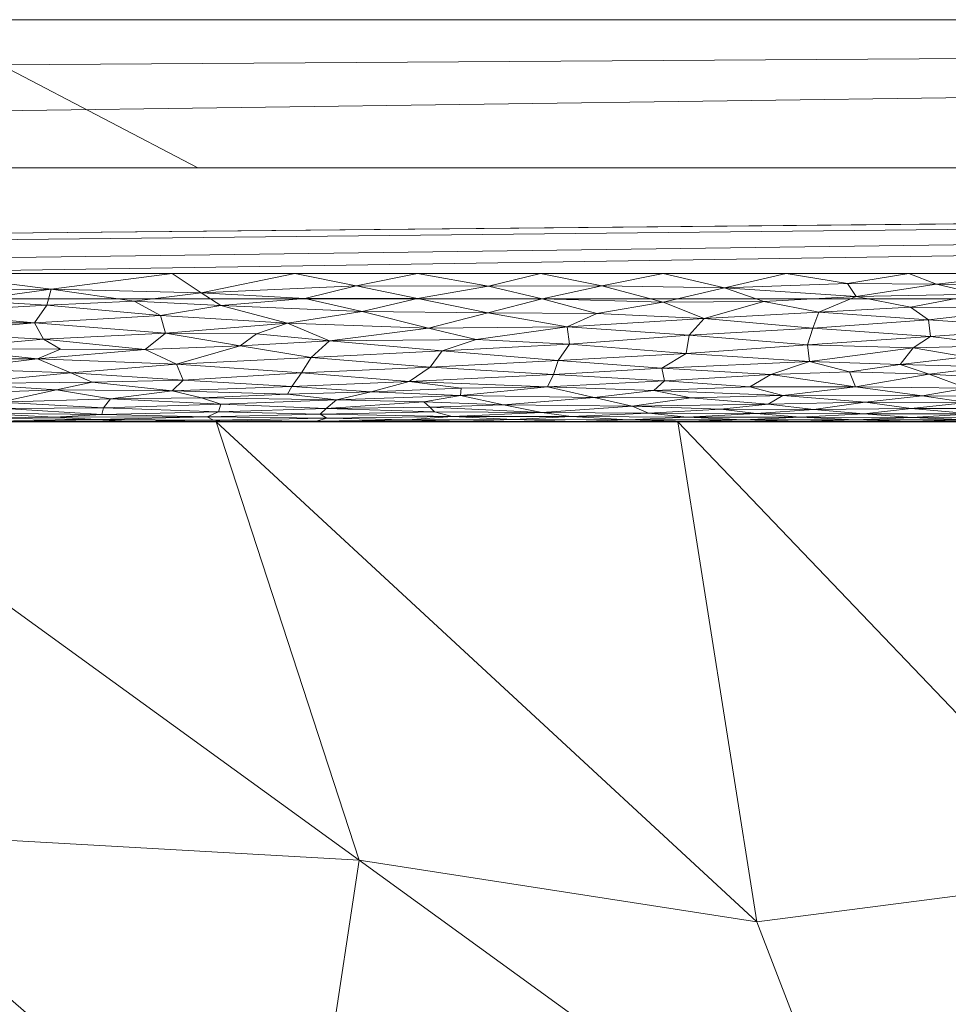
# Model space of a CAD drawing. Header units: millimetres. Extents: x -300 to 300, y 0 to 450.
# Tile 130 of 256: x -90 to -77, y 437 to 450. Entities that reach past the tile are written whole.
import ezdxf

# ---------------------------------------------------------------- set-up
doc = ezdxf.new("R2010")
doc.units = ezdxf.units.MM
doc.layers.add('A-GENM', color=13, linetype='Continuous')

# ---------------------------------------------------------------- blocks, each defined once
blk = doc.blocks.new('MODEL_CCAS0420-1080410R0 - MODEL_CCAS0420-1080410R0-453240-Preview')
at = {"layer": 'A-GENM', "lineweight": 9}
mesh = blk.add_polyface(dxfattribs=at)
corners = [(-296.159, -20, -110), (-295.657, -15.55, -110), (-294.177, -11.323, -110), (-291.793, -7.531, -110), (-288.625, -4.364, -110), (-284.831, -1.981, -110), (-280.602, -0.502, -110), (-276.147, 0, -110), (276.147, 0, -110), (280.596, -0.501, -110), (284.825, -1.978, -110), (288.619, -4.359, -110), (291.788, -7.525, -110), (294.174, -11.316, -110), (295.656, -15.545, -110), (296.159, -20, -110), (296.159, -426.171, -110), (295.658, -430.617, -110), (294.182, -434.842, -110), (291.802, -438.632, -110), (288.638, -441.797, -110), (284.848, -444.179, -110), (280.622, -445.657, -110), (276.171, -446.159, -110), (-276.171, -446.159, -110), (-280.617, -445.658, -110), (-284.842, -444.182, -110), (-288.632, -441.802, -110), (-291.797, -438.638, -110), (-294.179, -434.848, -110), (-295.657, -430.622, -110), (-296.159, -426.171, -110)]
mesh.append_faces([[corners[k] for k in face] for face in [(15, 12, 13, 14)]], dxfattribs={"vtx0": -1})
mesh.append_faces([[corners[k] for k in face] for face in [(16, 8, 15)]], dxfattribs={"vtx0": -1, "vtx1": -1})
mesh.append_faces([[corners[k] for k in face] for face in [(24, 31, 7, 8)]], dxfattribs={"vtx0": -1, "vtx1": -1, "vtx3": -1})
mesh.append_faces([[corners[k] for k in face] for face in [(31, 24, 25, 30), (18, 21, 22, 17), (17, 22, 23, 16)]], dxfattribs={"vtx0": -1, "vtx2": -1})
mesh.append_faces([[corners[k] for k in face] for face in [(0, 3, 4, 5), (0, 5, 6, 7)]], dxfattribs={"vtx0": -1, "vtx3": -1})
mesh.append_faces([[corners[k] for k in face] for face in [(28, 29, 27)]], dxfattribs={"vtx1": -1})
mesh.append_faces([[corners[k] for k in face] for face in [(25, 26, 30), (11, 12, 15, 10), (9, 10, 15, 8), (31, 0, 7)]], dxfattribs={"vtx1": -1, "vtx2": -1})
mesh.append_faces([[corners[k] for k in face] for face in [(23, 24, 8, 16)]], dxfattribs={"vtx1": -1, "vtx2": -1, "vtx3": -1})
mesh.append_faces([[corners[k] for k in face] for face in [(26, 27, 29, 30)]], dxfattribs={"vtx1": -1, "vtx3": -1})
mesh.append_faces([[corners[k] for k in face] for face in [(19, 20, 21, 18)]], dxfattribs={"vtx2": -1})
mesh.append_faces([[corners[k] for k in face] for face in [(0, 1, 2, 3)]], dxfattribs={"vtx3": -1})
mesh = blk.add_polyface(dxfattribs=at)
corners = [(-279.918, -2), (-292.651, -7.27), (-297.929, -20), (-297.929, -224.97), (-297.929, -429.94), (-292.661, -442.661), (-279.94, -447.929), (0, -447.929), (279.94, -447.929), (292.661, -442.661), (297.929, -429.94), (297.929, -224.97), (297.929, -20), (292.651, -7.27), (279.918, -2), (0, -2), (0, -3.5), (13.257, -3.5), (26.515, -3.5), (39.772, -3.5), (53.029, -3.5), (66.287, -3.5), (79.544, -3.5), (92.801, -3.5), (106.059, -3.5), (119.316, -3.5), (132.573, -3.5), (145.831, -3.5), (159.088, -3.5), (172.345, -3.5), (185.603, -3.5), (198.86, -3.5), (212.117, -3.5), (225.375, -3.5), (238.632, -3.5), (251.889, -3.5), (265.147, -3.5), (278.404, -3.5), (291.028, -7.487), (296.497, -19.511), (296.5, -32.769), (296.5, -46.026), (296.5, -59.283), (296.5, -72.541), (296.5, -85.798), (296.5, -99.055), (296.5, -112.313), (296.5, -125.57), (296.5, -138.827), (296.5, -152.085), (296.5, -165.342), (296.5, -178.599), (296.5, -191.857), (296.5, -205.114), (296.5, -218.371), (296.5, -231.629), (296.5, -244.886), (296.5, -258.143), (296.499, -271.401), (296.499, -284.658), (296.499, -297.915), (296.499, -311.173), (296.499, -324.43), (296.499, -337.687), (296.5, -350.945), (296.5, -364.202), (296.5, -377.459), (296.5, -390.717), (296.5, -403.974), (296.5, -417.231), (296.497, -430.489), (291.028, -442.513), (278.404, -446.5), (265.147, -446.5), (251.889, -446.5), (238.632, -446.5), (225.375, -446.5), (212.117, -446.5), (198.86, -446.5), (185.603, -446.5), (172.345, -446.5), (159.088, -446.5), (145.831, -446.5), (132.573, -446.5), (119.316, -446.5), (106.059, -446.5), (92.801, -446.5), (79.544, -446.5), (66.287, -446.5), (53.029, -446.5), (39.772, -446.5), (26.515, -446.5), (13.257, -446.5), (0, -446.5), (-12.926, -446.5), (-25.852, -446.5), (-38.777, -446.5), (-51.703, -446.5), (-64.629, -446.5), (-77.555, -446.5), (-90.48, -446.5), (-103.406, -446.5), (-116.332, -446.5), (-129.258, -446.5), (-142.183, -446.5), (-155.109, -446.5), (-168.035, -446.5), (-180.961, -446.5), (-193.887, -446.5), (-206.812, -446.5), (-219.738, -446.5), (-232.664, -446.5), (-245.59, -446.5), (-258.515, -446.5), (-271.441, -446.5), (-284.356, -445.968), (-294.544, -438.124), (-296.5, -425.35), (-296.5, -412.424), (-296.5, -399.498), (-296.5, -386.572), (-296.5, -373.646), (-296.5, -360.721), (-296.5, -347.795), (-296.499, -334.869), (-296.499, -321.943), (-296.499, -309.018), (-296.499, -296.092), (-296.499, -283.166), (-296.499, -270.24), (-296.5, -257.315), (-296.5, -244.389), (-296.5, -231.463), (-296.5, -218.537), (-296.5, -205.611), (-296.5, -192.686), (-296.5, -179.76), (-296.5, -166.834), (-296.5, -153.908), (-296.5, -140.983), (-296.5, -128.057), (-296.5, -115.131), (-296.5, -102.205), (-296.5, -89.28), (-296.5, -76.354), (-296.5, -63.428), (-296.5, -50.502), (-296.5, -37.576), (-296.5, -24.651), (-294.544, -11.876), (-284.356, -4.032), (-271.441, -3.5), (-258.515, -3.5), (-245.59, -3.5), (-232.664, -3.5), (-219.738, -3.5), (-206.812, -3.5), (-193.887, -3.5), (-180.961, -3.5), (-168.035, -3.5), (-155.109, -3.5), (-142.183, -3.5), (-129.258, -3.5), (-116.332, -3.5), (-103.406, -3.5), (-90.48, -3.5), (-77.555, -3.5), (-64.629, -3.5), (-51.703, -3.5), (-38.777, -3.5), (-25.852, -3.5), (-12.926, -3.5), (-294.538, -438.129), (-294.547, -438.108)]
mesh.append_faces([[corners[k] for k in face] for face in [(116, 172, 173)]])
mesh.append_faces([[corners[k] for k in face] for face in [(118, 4, 117), (6, 115, 5), (115, 6, 114), (7, 104, 6), (1, 150, 0), (151, 0, 150)]], dxfattribs={"vtx0": -1, "vtx1": -1})
mesh.append_faces([[corners[k] for k in face] for face in [(4, 124, 125), (7, 99, 100), (2, 148, 149), (149, 1, 2), (2, 141, 142), (0, 151, 152), (0, 160, 161, 15), (15, 165, 166), (15, 170, 171), (8, 81, 82, 7), (8, 72, 73), (11, 61, 62, 10), (12, 46, 47, 11), (38, 13, 14, 37), (13, 38, 39, 12)]], dxfattribs={"vtx0": -1, "vtx2": -1})
mesh.append_faces([[corners[k] for k in face] for face in [(4, 118, 119, 120), (4, 120, 121, 122), (3, 128, 129, 130), (3, 130, 131, 132), (3, 138, 139, 140), (0, 154, 155, 156), (0, 156, 157, 158), (15, 161, 162, 163), (15, 163, 164, 165), (8, 73, 74, 75), (7, 86, 87, 88), (7, 83, 84, 85), (10, 68, 69, 70), (11, 55, 56, 57), (14, 28, 29, 30), (14, 32, 33, 34), (15, 19, 20, 21), (12, 44, 45, 46), (11, 49, 50, 51), (11, 47, 48, 49), (12, 39, 40, 41)]], dxfattribs={"vtx0": -1, "vtx3": -1})
mesh.append_faces([[corners[k] for k in face] for face in [(123, 124, 4, 122), (127, 128, 3, 126), (113, 114, 6, 112), (111, 112, 6, 110), (109, 110, 6, 108), (107, 108, 6, 106), (96, 97, 7, 95), (105, 106, 6, 104), (103, 104, 7, 102), (101, 102, 7, 100), (98, 99, 7, 97), (94, 95, 7, 93), (135, 136, 3, 134), (137, 138, 3, 136), (133, 134, 3, 132), (145, 146, 2, 144), (147, 148, 2, 146), (143, 144, 2, 142), (149, 150, 1), (153, 154, 0, 152), (159, 160, 0, 158), (169, 170, 15, 168), (167, 168, 15, 166), (78, 79, 8, 77), (80, 81, 8, 79), (76, 77, 8, 75), (91, 92, 7, 90), (89, 90, 7, 88), (85, 86, 7), (82, 83, 7), (67, 68, 10, 66), (65, 66, 10, 64), (60, 61, 11, 59), (58, 59, 11, 57), (63, 64, 10, 62), (54, 55, 11, 53), (26, 27, 15, 25), (31, 32, 14, 30), (16, 17, 15, 171), (18, 19, 15, 17), (24, 25, 15, 23), (22, 23, 15, 21), (34, 35, 14), (52, 53, 11, 51), (36, 37, 14, 35), (42, 43, 12, 41), (43, 44, 12), (92, 93, 7)]], dxfattribs={"vtx1": -1, "vtx2": -1})
mesh.append_faces([[corners[k] for k in face] for face in [(3, 4, 125, 126), (2, 3, 140, 141), (71, 72, 8, 9), (70, 71, 9, 10), (27, 28, 14, 15)]], dxfattribs={"vtx1": -1, "vtx3": -1})
mesh.append_faces([[corners[k] for k in face] for face in [(4, 173, 117), (115, 172, 5)]], dxfattribs={"vtx2": -1})
mesh = blk.add_polyface(dxfattribs=at)
corners = [(79.705, -427.665, -44.73), (87.521, -427.74, -44.554), (80.895, -422.038, -58.017), (86.106, -433.293, -31.443), (94.009, -433.443, -31.093), (101.734, -433.246, -31.563), (94.874, -427.642, -44.79), (92.63, -438.997, -17.979), (79.937, -437.751, -20.916), (81.003, -444.5, -4.989), (87.234, -444.5, -4.989), (88.249, -422.038, -58.017), (95.603, -422.04, -58.017), (78.301, -433.498, -30.957), (101.02, -438.946, -18.104), (73.541, -422.037, -58.016), (72.674, -427.512, -45.09), (75.142, -438.372, -19.451), (70.063, -432.269, -33.858), (85.304, -438.583, -18.952), (93.465, -444.5, -4.99), (69.77, -436.339, -24.25), (70.561, -440.709, -13.932), (68.541, -444.5, -4.988), (74.772, -444.5, -4.989), (64.34, -427.153, -45.937), (66.187, -422.037, -58.016), (99.696, -444.5, -4.99)]
mesh.append_faces([[corners[k] for k in face] for face in [(11, 6, 12), (15, 0, 2), (20, 19, 10)]], dxfattribs={"vtx0": -1, "vtx1": -1})
mesh.append_faces([[corners[k] for k in face] for face in [(0, 1, 2), (1, 0, 3), (4, 5, 6), (3, 7, 4), (4, 6, 1), (11, 1, 6), (13, 3, 0), (4, 7, 14), (3, 4, 1), (15, 16, 0), (0, 16, 13), (17, 13, 18), (19, 7, 3), (19, 20, 7), (10, 19, 8), (21, 22, 17), (21, 17, 18), (25, 18, 16), (13, 16, 18), (3, 13, 19), (8, 19, 13), (17, 22, 24), (13, 17, 8), (9, 8, 17)]], dxfattribs={"vtx0": -1, "vtx1": -1, "vtx2": -1})
mesh.append_faces([[corners[k] for k in face] for face in [(8, 9, 10), (1, 11, 2), (16, 15, 26), (17, 24, 9)]], dxfattribs={"vtx0": -1, "vtx2": -1})
mesh.append_faces([[corners[k] for k in face] for face in [(23, 24, 22), (20, 27, 7)]], dxfattribs={"vtx1": -1, "vtx2": -1})
mesh = blk.add_polyface(dxfattribs=at)
corners = [(31.155, -444.5, -4.992), (24.924, -444.5, -4.994), (30.233, -444.5, -2), (36.28, -444.5, -2), (93.465, -444.5, -4.99), (90.699, -444.5, -2), (96.746, -444.5, -2), (99.696, -444.5, -4.99), (112.158, -444.5, -5.006), (105.927, -444.5, -4.998), (108.839, -444.5, -2), (114.885, -444.5, -2), (6, -444.5, -4.998), (0, -444.5, -5), (0, -444.5, -3.5), (66.513, -444.5, -2), (72.559, -444.5, -2), (68.541, -444.5, -4.988), (24.186, -444.5, -2), (18.693, -444.5, -4.995), (18.14, -444.5, -2), (42.326, -444.5, -2), (48.373, -444.5, -2), (43.617, -444.5, -4.989), (37.386, -444.5, -4.99), (12.462, -444.5, -4.997), (12.093, -444.5, -2), (133.025, -444.5, -2), (139.072, -444.5, -2), (137.082, -444.5, -5.037), (130.851, -444.5, -5.029), (49.848, -444.5, -4.987), (54.419, -444.5, -2), (56.079, -444.5, -4.988), (0, -444.5, -2), (6.047, -444.5, -2), (102.792, -444.5, -2), (162.006, -444.5, -5.056), (155.775, -444.5, -5.054), (157.211, -444.5, -2), (163.258, -444.5, -2), (78.606, -444.5, -2), (84.652, -444.5, -2), (81.003, -444.5, -4.989), (74.772, -444.5, -4.989), (126.978, -444.5, -2), (124.62, -444.5, -5.021), (118.389, -444.5, -5.013), (120.932, -444.5, -2), (143.313, -444.5, -5.045), (145.118, -444.5, -2), (149.544, -444.5, -5.052), (87.234, -444.5, -4.989), (62.31, -444.5, -4.988), (60.466, -444.5, -2), (151.165, -444.5, -2)]
mesh.append_faces([[corners[k] for k in face] for face in [(15, 53, 54), (53, 15, 17), (52, 5, 4), (29, 28, 49), (39, 38, 55)]], dxfattribs={"vtx0": -1, "vtx1": -1})
mesh.append_faces([[corners[k] for k in face] for face in [(14, 35, 12)]], dxfattribs={"vtx0": -1, "vtx1": -1, "vtx2": -1})
mesh.append_faces([[corners[k] for k in face] for face in [(4, 5, 6, 7), (18, 1, 19, 20), (20, 19, 25, 26), (31, 22, 32, 33), (22, 31, 23), (1, 18, 2), (26, 25, 12, 35), (49, 28, 50, 51), (55, 38, 51, 50), (54, 53, 33, 32), (7, 6, 36), (48, 46, 47), (46, 48, 45)]], dxfattribs={"vtx0": -1, "vtx2": -1})
mesh.append_faces([[corners[k] for k in face] for face in [(15, 16, 17)]], dxfattribs={"vtx1": -1, "vtx2": -1})
mesh.append_faces([[corners[k] for k in face] for face in [(0, 1, 2, 3), (8, 9, 10, 11), (21, 22, 23, 24), (27, 28, 29, 30), (9, 7, 36, 10), (24, 0, 3, 21), (37, 38, 39, 40), (41, 42, 43, 44), (45, 27, 30, 46), (47, 8, 11, 48), (16, 41, 44, 17), (42, 5, 52, 43)]], dxfattribs={"vtx1": -1, "vtx3": -1})
mesh.append_faces([[corners[k] for k in face] for face in [(12, 13, 14), (14, 34, 35)]], dxfattribs={"vtx2": -1})
mesh = blk.add_polyface(dxfattribs=at)
corners = [(75.653, -444.758, -1.017), (77.101, -444.761, -1.013), (76.339, -444.678, -1.175), (77.511, -446.359, -0.006), (76.317, -446.353, -0.006), (76.23, -446.5), (78.606, -444.971, -0.71), (77.102, -444.953, -0.731), (77.614, -445.143, -0.531), (76.353, -444.843, -0.881), (77.116, -445.378, -0.349), (77.83, -445.5, -0.274), (78.003, -445.274, -0.423), (77.846, -444.559, -1.515), (77.038, -444.61, -1.344), (78.494, -444.609, -1.349), (77.853, -444.678, -1.176), (77.707, -444.851, -0.869), (78.475, -444.766, -1.004), (76.274, -446.029, -0.061), (77.62, -445.877, -0.106), (76.002, -445.766, -0.147), (76.604, -445.531, -0.257), (77.592, -445.65, -0.196), (77.887, -446.5), (77.851, -444.506, -1.839), (76.338, -444.506, -1.839), (77.092, -444.527, -1.674), (77.094, -444.5, -2), (78.605, -444.527, -1.674), (76.34, -444.561, -1.507), (78.606, -444.5, -2), (75.6, -444.935, -0.754), (76.18, -445.058, -0.613), (76.806, -445.242, -0.447), (78.686, -445.177, -0.501), (75.238, -445.365, -0.357), (79.182, -445.764, -0.147), (78.596, -446.192, -0.027), (77.865, -446.047, -0.057), (76.942, -446.225, -0.021), (79.102, -445.978, -0.075), (78.715, -446.365, -0.005), (79.256, -445.537, -0.253)]
mesh.append_faces([[corners[k] for k in face] for face in [(28, 25, 31)]], dxfattribs={"vtx0": -1, "vtx1": -1})
mesh.append_faces([[corners[k] for k in face] for face in [(0, 1, 2), (3, 4, 5), (6, 7, 8), (0, 9, 1), (10, 11, 12), (13, 14, 15), (2, 1, 16), (17, 1, 9), (16, 15, 14), (18, 1, 17), (19, 20, 21), (22, 23, 11), (25, 26, 27), (25, 28, 26), (27, 29, 25), (13, 29, 27), (30, 14, 13), (30, 13, 27), (14, 2, 16), (18, 16, 1), (7, 9, 32), (9, 7, 17), (7, 33, 8), (8, 34, 12), (8, 12, 35), (34, 36, 10), (10, 22, 11), (7, 6, 17), (20, 37, 23), (21, 20, 23), (38, 39, 40), (21, 23, 22), (39, 41, 20), (3, 24, 42), (20, 19, 39), (40, 39, 19), (3, 38, 40), (38, 3, 42), (3, 40, 4), (8, 33, 34), (10, 12, 34), (23, 43, 11)]], dxfattribs={"vtx0": -1, "vtx1": -1, "vtx2": -1})
mesh.append_faces([[corners[k] for k in face] for face in [(5, 24, 3)]], dxfattribs={"vtx1": -1, "vtx2": -1})
mesh = blk.add_polyface(dxfattribs=at)
corners = [(79.102, -445.978, -0.075), (77.865, -446.047, -0.057), (78.596, -446.192, -0.027), (79.355, -444.561, -1.507), (78.605, -444.527, -1.674), (77.846, -444.559, -1.515), (79.167, -444.666, -1.201), (80.422, -444.671, -1.19), (79.947, -444.613, -1.337), (79.256, -445.537, -0.253), (80.891, -445.421, -0.321), (79.229, -445.313, -0.393), (79.182, -445.764, -0.147), (80.852, -445.67, -0.188), (80.65, -445.895, -0.1), (77.851, -444.506, -1.839), (79.364, -444.506, -1.839), (78.494, -444.609, -1.349), (80.117, -444.527, -1.673), (80.877, -444.562, -1.505), (78.475, -444.766, -1.004), (79.585, -444.857, -0.859), (79.787, -444.737, -1.055), (80.117, -444.5, -2), (78.606, -444.5, -2), (80.873, -444.506, -1.839), (77.853, -444.678, -1.176), (77.707, -444.851, -0.869), (78.606, -444.971, -0.71), (80.034, -444.973, -0.708), (81.219, -445.226, -0.46), (79.749, -445.14, -0.534), (78.003, -445.274, -0.423), (77.83, -445.5, -0.274), (77.592, -445.65, -0.196), (78.686, -445.177, -0.501), (77.614, -445.143, -0.531), (79.845, -446.124, -0.04), (77.62, -445.877, -0.106), (80.827, -444.826, -0.906), (80.373, -446.309, -0.01), (78.715, -446.365, -0.005), (79.544, -446.5), (77.887, -446.5)]
mesh.append_faces([[corners[k] for k in face] for face in [(42, 41, 43)]], dxfattribs={"vtx0": -1, "vtx1": -1})
mesh.append_faces([[corners[k] for k in face] for face in [(0, 1, 2), (3, 4, 5), (6, 7, 8), (9, 10, 11), (12, 13, 9), (14, 12, 0), (15, 4, 16), (17, 8, 3), (18, 3, 19), (4, 3, 18), (20, 21, 22), (23, 16, 25), (4, 18, 16), (16, 24, 15), (3, 8, 19), (18, 25, 16), (17, 26, 6), (3, 5, 17), (26, 20, 6), (21, 20, 27), (21, 27, 28), (20, 22, 6), (29, 21, 28), (30, 31, 11), (11, 32, 33), (12, 9, 34), (35, 28, 36), (14, 0, 37), (12, 38, 0), (37, 0, 2), (31, 29, 28), (22, 21, 39), (40, 2, 41), (40, 41, 42), (7, 6, 22), (17, 6, 8), (35, 11, 31), (11, 35, 32), (28, 35, 31), (11, 33, 9), (40, 37, 2)]], dxfattribs={"vtx0": -1, "vtx1": -1, "vtx2": -1})
mesh.append_faces([[corners[k] for k in face] for face in [(16, 23, 24)]], dxfattribs={"vtx0": -1, "vtx2": -1})
mesh = blk.add_polyface(dxfattribs=at)
corners = [(80.891, -445.421, -0.321), (80.852, -445.67, -0.188), (82.464, -445.55, -0.247), (80.117, -444.527, -1.673), (80.877, -444.562, -1.505), (81.672, -444.526, -1.675), (80.034, -444.973, -0.708), (81.327, -444.924, -0.768), (79.585, -444.857, -0.859), (80.373, -446.309, -0.01), (82.03, -446.334, -0.008), (81.201, -446.113, -0.042), (79.229, -445.313, -0.393), (81.219, -445.226, -0.46), (80.873, -444.506, -1.839), (82.443, -444.57, -1.475), (81.398, -444.618, -1.323), (82.841, -444.628, -1.296), (81.629, -444.5, -2), (80.117, -444.5, -2), (82.385, -444.506, -1.841), (79.947, -444.613, -1.337), (80.827, -444.826, -0.906), (81.618, -444.712, -1.103), (82.133, -444.83, -0.9), (82.762, -444.972, -0.709), (82.683, -445.14, -0.534), (81.184, -445.053, -0.619), (82.62, -445.328, -0.383), (82.498, -445.784, -0.14), (80.65, -445.895, -0.1), (79.256, -445.537, -0.253), (79.749, -445.14, -0.534), (79.182, -445.764, -0.147), (81.201, -446.5), (82.097, -445.964, -0.079), (80.422, -444.671, -1.19), (79.787, -444.737, -1.055), (79.544, -446.5), (82.858, -446.5), (79.845, -446.124, -0.04), (82.836, -446.162, -0.032)]
mesh.append_faces([[corners[k] for k in face] for face in [(39, 10, 34)]], dxfattribs={"vtx0": -1, "vtx1": -1})
mesh.append_faces([[corners[k] for k in face] for face in [(0, 1, 2), (3, 4, 5), (6, 7, 8), (9, 10, 11), (12, 0, 13), (3, 5, 14), (15, 4, 16), (4, 15, 5), (17, 15, 16), (20, 14, 5), (14, 20, 18), (4, 21, 16), (22, 8, 7), (16, 23, 17), (24, 7, 25), (26, 25, 27), (13, 26, 27), (0, 2, 28), (2, 1, 29), (13, 28, 26), (30, 29, 1), (1, 0, 31), (13, 27, 32), (0, 28, 13), (6, 32, 27), (30, 1, 33), (9, 34, 10), (30, 11, 35), (36, 16, 21), (22, 23, 37), (9, 11, 40), (10, 41, 11), (7, 6, 27), (25, 7, 27), (7, 24, 22), (23, 22, 24), (30, 35, 29), (41, 35, 11), (37, 23, 36), (16, 36, 23), (30, 40, 11)]], dxfattribs={"vtx0": -1, "vtx1": -1, "vtx2": -1})
mesh.append_faces([[corners[k] for k in face] for face in [(14, 18, 19), (9, 38, 34)]], dxfattribs={"vtx0": -1, "vtx2": -1})
mesh = blk.add_polyface(dxfattribs=at)
corners = [(82.133, -444.83, -0.9), (83.356, -444.729, -1.07), (81.618, -444.712, -1.103), (82.464, -445.55, -0.247), (83.724, -445.613, -0.214), (84.185, -445.457, -0.299), (84.516, -446.5), (85.344, -446.334, -0.008), (83.559, -446.332, -0.008), (83.215, -444.531, -1.651), (81.672, -444.526, -1.675), (82.443, -444.57, -1.475), (82.841, -444.628, -1.296), (84.352, -444.698, -1.133), (84.347, -445.238, -0.45), (84.631, -445.044, -0.628), (82.683, -445.14, -0.534), (82.498, -445.784, -0.14), (84.368, -445.763, -0.148), (82.836, -446.162, -0.032), (84.515, -446.165, -0.032), (83.568, -445.969, -0.078), (83.939, -444.855, -0.862), (82.762, -444.972, -0.709), (84.05, -444.57, -1.476), (84.288, -444.636, -1.273), (83.897, -444.507, -1.83), (82.385, -444.506, -1.841), (84.652, -444.5, -2), (83.141, -444.5, -2), (81.629, -444.5, -2), (84.648, -444.527, -1.675), (83.93, -444.955, -0.729), (82.62, -445.328, -0.383), (85.704, -445.595, -0.223), (82.097, -445.964, -0.079), (85.264, -445.988, -0.072), (82.03, -446.334, -0.008), (82.858, -446.5), (85.142, -444.905, -0.793), (84.43, -444.77, -0.996)]
mesh.append_faces([[corners[k] for k in face] for face in [(30, 27, 29)]], dxfattribs={"vtx0": -1, "vtx1": -1})
mesh.append_faces([[corners[k] for k in face] for face in [(0, 1, 2), (3, 4, 5), (6, 7, 8), (9, 10, 11), (12, 1, 13), (14, 15, 16), (4, 17, 18), (19, 20, 21), (22, 0, 23), (9, 11, 24), (24, 12, 25), (26, 27, 9), (21, 18, 17), (11, 12, 24), (26, 29, 27), (31, 26, 9), (27, 10, 9), (16, 15, 23), (12, 2, 1), (22, 1, 0), (32, 22, 23), (16, 33, 14), (5, 14, 33), (3, 5, 33), (5, 4, 34), (19, 21, 35), (36, 18, 21), (35, 21, 17), (8, 19, 37), (8, 37, 38), (20, 19, 8), (8, 7, 20), (21, 20, 36), (24, 31, 9), (32, 39, 22), (13, 1, 40), (1, 22, 40), (12, 13, 25), (23, 15, 32), (17, 4, 3)]], dxfattribs={"vtx0": -1, "vtx1": -1, "vtx2": -1})
mesh.append_faces([[corners[k] for k in face] for face in [(26, 28, 29), (8, 38, 6)]], dxfattribs={"vtx0": -1, "vtx2": -1})
mesh = blk.add_polyface(dxfattribs=at)
corners = [(85.954, -445.37, -0.354), (84.185, -445.457, -0.299), (85.704, -445.595, -0.223), (84.43, -444.77, -0.996), (83.939, -444.855, -0.862), (85.609, -444.797, -0.952), (85.886, -444.509, -1.806), (84.652, -444.5, -2), (83.897, -444.507, -1.83), (87.17, -444.738, -1.053), (85.748, -444.682, -1.166), (84.631, -445.044, -0.628), (84.347, -445.238, -0.45), (86.082, -445.163, -0.513), (86.27, -445.833, -0.121), (86.69, -445.687, -0.18), (85.829, -444.605, -1.359), (84.288, -444.636, -1.273), (84.648, -444.527, -1.675), (87.154, -444.505, -1.856), (86.164, -444.5, -2), (84.05, -444.57, -1.476), (85.74, -444.55, -1.554), (84.352, -444.698, -1.133), (85.142, -444.905, -0.793), (83.93, -444.955, -0.729), (87.68, -445.064, -0.607), (86.211, -444.976, -0.704), (87.768, -445.277, -0.42), (86.909, -445.524, -0.261), (84.368, -445.763, -0.148), (86.037, -446.163, -0.032), (85.344, -446.334, -0.008), (87.436, -446.239, -0.019), (85.264, -445.988, -0.072), (84.515, -446.165, -0.032), (87.171, -446.071, -0.051), (84.516, -446.5), (86.173, -446.5), (87.203, -444.636, -1.274), (86.272, -444.874, -0.836), (87.434, -444.824, -0.908), (87.354, -444.566, -1.489), (87.269, -444.523, -1.695), (83.724, -445.613, -0.214)]
mesh.append_faces([[corners[k] for k in face] for face in [(0, 1, 2), (3, 4, 5), (6, 7, 8), (5, 9, 10), (11, 12, 13), (12, 1, 0), (2, 14, 15), (16, 17, 10), (8, 18, 6), (19, 20, 6), (16, 21, 17), (18, 21, 22), (10, 17, 23), (11, 24, 25), (13, 26, 27), (12, 0, 13), (28, 13, 0), (2, 15, 29), (14, 2, 30), (31, 32, 33), (34, 35, 31), (31, 35, 32), (34, 36, 14), (33, 32, 38), (31, 36, 34), (30, 34, 14), (6, 18, 22), (10, 9, 39), (40, 41, 5), (27, 11, 13), (5, 24, 40), (16, 10, 39), (42, 22, 16), (16, 22, 21), (22, 43, 6), (10, 3, 5), (10, 23, 3), (24, 11, 27), (40, 24, 27), (5, 4, 24), (2, 44, 30), (0, 2, 29)]], dxfattribs={"vtx0": -1, "vtx1": -1, "vtx2": -1})
mesh.append_faces([[corners[k] for k in face] for face in [(37, 38, 32), (20, 7, 6)]], dxfattribs={"vtx1": -1, "vtx2": -1})
mesh = blk.add_polyface(dxfattribs=at)
corners = [(87.826, -444.92, -0.774), (86.211, -444.976, -0.704), (87.68, -445.064, -0.607), (87.92, -445.695, -0.176), (89.566, -445.617, -0.212), (88.193, -445.478, -0.287), (87.984, -445.934, -0.088), (89.686, -445.838, -0.12), (87.768, -445.277, -0.42), (89.197, -445.161, -0.515), (87.354, -444.566, -1.489), (88.846, -444.531, -1.649), (87.269, -444.523, -1.695), (88.756, -444.689, -1.151), (87.17, -444.738, -1.053), (88.658, -444.812, -0.927), (88.909, -445.037, -0.636), (86.082, -445.163, -0.513), (86.27, -445.833, -0.121), (88.775, -444.601, -1.372), (87.203, -444.636, -1.274), (88.34, -446.129, -0.039), (87.171, -446.071, -0.051), (85.74, -444.55, -1.554), (86.909, -445.524, -0.261), (86.69, -445.687, -0.18), (89.646, -445.352, -0.367), (85.954, -445.37, -0.354), (86.037, -446.163, -0.032), (87.436, -446.239, -0.019), (89.391, -444.93, -0.76), (87.434, -444.824, -0.908), (89.187, -444.5, -2), (87.676, -444.5, -2), (88.431, -444.507, -1.836), (89.416, -444.561, -1.508), (85.829, -444.605, -1.359), (87.154, -444.505, -1.856), (87.83, -446.5), (89.46, -446.29, -0.013), (89.52, -446.075, -0.05), (85.886, -444.509, -1.806), (86.164, -444.5, -2), (86.272, -444.874, -0.836), (86.173, -446.5), (85.609, -444.797, -0.952)]
mesh.append_faces([[corners[k] for k in face] for face in [(0, 1, 2), (3, 4, 5), (3, 6, 7), (8, 9, 2), (10, 11, 12), (13, 14, 15), (2, 16, 0), (8, 2, 17), (6, 3, 18), (13, 19, 20), (21, 6, 22), (10, 20, 19), (23, 10, 12), (3, 24, 25), (5, 26, 8), (24, 8, 27), (22, 28, 29), (13, 20, 14), (0, 30, 15), (9, 16, 2), (31, 15, 14), (35, 10, 19), (11, 34, 12), (10, 36, 20), (34, 37, 12), (37, 34, 33), (21, 22, 29), (18, 22, 6), (38, 39, 29), (6, 21, 40), (29, 39, 21), (41, 12, 37), (1, 0, 43), (31, 0, 15), (18, 3, 25), (24, 3, 5), (8, 24, 5), (45, 31, 14), (43, 0, 31), (10, 35, 11)]], dxfattribs={"vtx0": -1, "vtx1": -1, "vtx2": -1})
mesh.append_faces([[corners[k] for k in face] for face in [(37, 33, 42), (29, 44, 38)]], dxfattribs={"vtx0": -1, "vtx2": -1})
mesh.append_faces([[corners[k] for k in face] for face in [(32, 33, 34)]], dxfattribs={"vtx1": -1, "vtx2": -1})
mesh = blk.add_polyface(dxfattribs=at)
corners = [(88.658, -444.812, -0.927), (90.154, -444.766, -1.004), (88.756, -444.689, -1.151), (89.391, -444.93, -0.76), (90.699, -445.019, -0.656), (90.887, -444.876, -0.833), (90.259, -444.511, -1.787), (88.846, -444.531, -1.649), (90.582, -444.548, -1.565), (89.197, -445.161, -0.515), (90.756, -445.216, -0.468), (89.566, -445.617, -0.212), (87.92, -445.695, -0.176), (89.686, -445.838, -0.12), (89.52, -446.075, -0.05), (88.34, -446.129, -0.039), (89.46, -446.29, -0.013), (90.83, -445.837, -0.12), (91.195, -445.7, -0.174), (91.144, -446.5), (91.227, -446.262, -0.016), (89.646, -445.352, -0.367), (89.336, -445.481, -0.285), (90.95, -445.488, -0.281), (89.187, -444.5, -2), (88.431, -444.507, -1.836), (87.768, -445.277, -0.42), (87.984, -445.934, -0.088), (87.83, -446.5), (89.487, -446.5), (91.218, -445.975, -0.076), (90.578, -446.139, -0.037), (88.193, -445.478, -0.287), (88.909, -445.037, -0.636), (90.835, -445.349, -0.369), (91.779, -444.772, -0.992), (90.085, -444.681, -1.169), (88.775, -444.601, -1.372), (91.919, -444.664, -1.206), (90.492, -444.615, -1.33), (89.416, -444.561, -1.508), (91.491, -444.51, -1.8), (90.699, -444.5, -2), (87.826, -444.92, -0.774)]
mesh.append_faces([[corners[k] for k in face] for face in [(0, 1, 2), (3, 4, 5), (6, 7, 8), (0, 3, 1), (9, 10, 4), (11, 12, 13), (14, 15, 16), (17, 18, 13), (16, 19, 20), (21, 22, 23), (6, 24, 25), (26, 21, 9), (13, 27, 14), (30, 13, 14), (13, 18, 11), (31, 16, 20), (23, 11, 18), (22, 32, 11), (10, 9, 21), (33, 4, 3), (34, 10, 21), (1, 5, 35), (5, 1, 3), (1, 36, 2), (2, 36, 37), (38, 39, 36), (40, 8, 7), (40, 39, 8), (41, 42, 6), (6, 25, 7), (23, 22, 11), (8, 41, 6), (13, 30, 17), (31, 30, 14), (16, 31, 14), (21, 32, 22), (21, 23, 34), (36, 1, 35), (37, 36, 39), (4, 33, 9), (43, 33, 3), (39, 40, 37)]], dxfattribs={"vtx0": -1, "vtx1": -1, "vtx2": -1})
mesh.append_faces([[corners[k] for k in face] for face in [(6, 42, 24)]], dxfattribs={"vtx0": -1, "vtx2": -1})
mesh.append_faces([[corners[k] for k in face] for face in [(16, 28, 29, 19)]], dxfattribs={"vtx0": -1, "vtx3": -1})
mesh = blk.add_polyface(dxfattribs=at)
corners = [(-279.94, -449.928, -2.07), (-278.055, -448.043, -56.035), (-276.171, -446.159, -110), (276.171, -446.159, -110), (278.055, -448.043, -56.035), (279.94, -449.928, -2.07), (0, -449.928, -2.07)]
mesh.append_faces([[corners[k] for k in face] for face in [(6, 1, 2, 3)]], dxfattribs={"vtx0": -1, "vtx3": -1})
mesh.append_faces([[corners[k] for k in face] for face in [(3, 4, 6)]], dxfattribs={"vtx1": -1, "vtx2": -1})
mesh.append_faces([[corners[k] for k in face] for face in [(4, 5, 6), (6, 0, 1)]], dxfattribs={"vtx2": -1})
mesh = blk.add_polyface(dxfattribs=at)
corners = [(-279.94, -449.928, -2.07), (0, -449.928, -2.07), (279.94, -449.928, -2.07), (279.94, -449.368, -0.611), (279.94, -447.929), (0, -447.929), (-279.94, -447.929), (-279.94, -449.368, -0.611), (146.089, -449.928, -2.07), (139.97, -447.929), (209.955, -447.929), (246.477, -447.929), (73.044, -449.928, -2.07), (213.014, -449.928, -2.07), (69.985, -447.929), (246.477, -449.928, -2.07), (-146.089, -447.929), (-139.97, -449.928, -2.07), (-209.955, -449.928, -2.07), (-246.477, -449.928, -2.07), (-73.044, -447.929), (-213.014, -447.929), (-69.985, -449.928, -2.07), (-246.477, -447.929), (36.522, -449.928, -2.07), (34.992, -447.929), (52.489, -447.929), (-34.992, -449.928, -2.07), (-36.522, -447.929), (-18.261, -447.929), (263.208, -447.929), (109.567, -449.928, -2.07), (104.977, -447.929), (122.474, -447.929), (-263.208, -449.928, -2.07), (-104.977, -449.928, -2.07), (-109.566, -447.929), (-91.305, -447.929), (174.962, -447.929), (179.551, -449.928, -2.07), (162.82, -449.928, -2.07), (-179.551, -447.929), (-174.962, -449.928, -2.07), (-192.459, -449.928, -2.07), (127.828, -449.928, -2.07), (18.261, -449.928, -2.07), (17.496, -447.929), (229.746, -449.928, -2.07), (228.216, -447.929), (-229.746, -447.929), (-228.216, -449.928, -2.07), (-54.783, -447.929), (-52.489, -449.928, -2.07), (87.481, -447.929), (91.305, -449.928, -2.07), (-127.828, -447.929), (-122.474, -449.928, -2.07), (196.283, -449.928, -2.07), (192.459, -447.929), (-157.466, -449.928, -2.07), (-162.82, -447.929), (54.783, -449.928, -2.07), (-17.496, -449.928, -2.07), (263.208, -449.928, -2.07), (-263.208, -447.929), (-87.481, -449.928, -2.07), (157.466, -447.929), (-196.283, -447.929)]
mesh.append_faces([[corners[k] for k in face] for face in [(44, 33, 31), (45, 46, 1), (49, 50, 21), (51, 52, 28), (53, 54, 32), (55, 56, 36), (57, 58, 39), (59, 60, 42)]], dxfattribs={"vtx0": -1, "vtx1": -1})
mesh.append_faces([[corners[k] for k in face] for face in [(34, 64, 7), (30, 63, 3)]], dxfattribs={"vtx0": -1, "vtx1": -1, "vtx2": -1})
mesh.append_faces([[corners[k] for k in face] for face in [(5, 62, 1, 46), (42, 60, 41, 43), (19, 23, 64, 34), (32, 54, 31, 33), (18, 67, 21, 50), (28, 52, 27, 29), (39, 58, 38, 40), (36, 56, 35, 37), (62, 5, 29, 27), (67, 18, 43, 41), (37, 35, 65), (40, 38, 66)]], dxfattribs={"vtx0": -1, "vtx2": -1})
mesh.append_faces([[corners[k] for k in face] for face in [(2, 3, 63)]], dxfattribs={"vtx1": -1})
mesh.append_faces([[corners[k] for k in face] for face in [(25, 46, 45, 24), (9, 33, 44, 8), (48, 10, 13, 47), (11, 48, 47, 15), (66, 9, 8, 40), (19, 50, 49, 23), (20, 37, 65, 22), (26, 25, 24, 61), (14, 26, 61, 12), (22, 52, 51, 20), (30, 11, 15, 63), (12, 54, 53, 14), (17, 56, 55, 16), (10, 58, 57, 13), (16, 60, 59, 17)]], dxfattribs={"vtx1": -1, "vtx3": -1})
mesh.append_faces([[corners[k] for k in face] for face in [(3, 4, 30), (64, 6, 7), (7, 0, 34)]], dxfattribs={"vtx2": -1})

msp = doc.modelspace()

# ---------------------------------------------------------------- block references
at = {"layer": 'A-GENM', "lineweight": 9, "rotation": 180}
msp.add_blockref('MODEL_CCAS0420-1080410R0 - MODEL_CCAS0420-1080410R0-453240-Preview', (0, 0, 850), dxfattribs=at)

doc.saveas('drawing.dxf')
